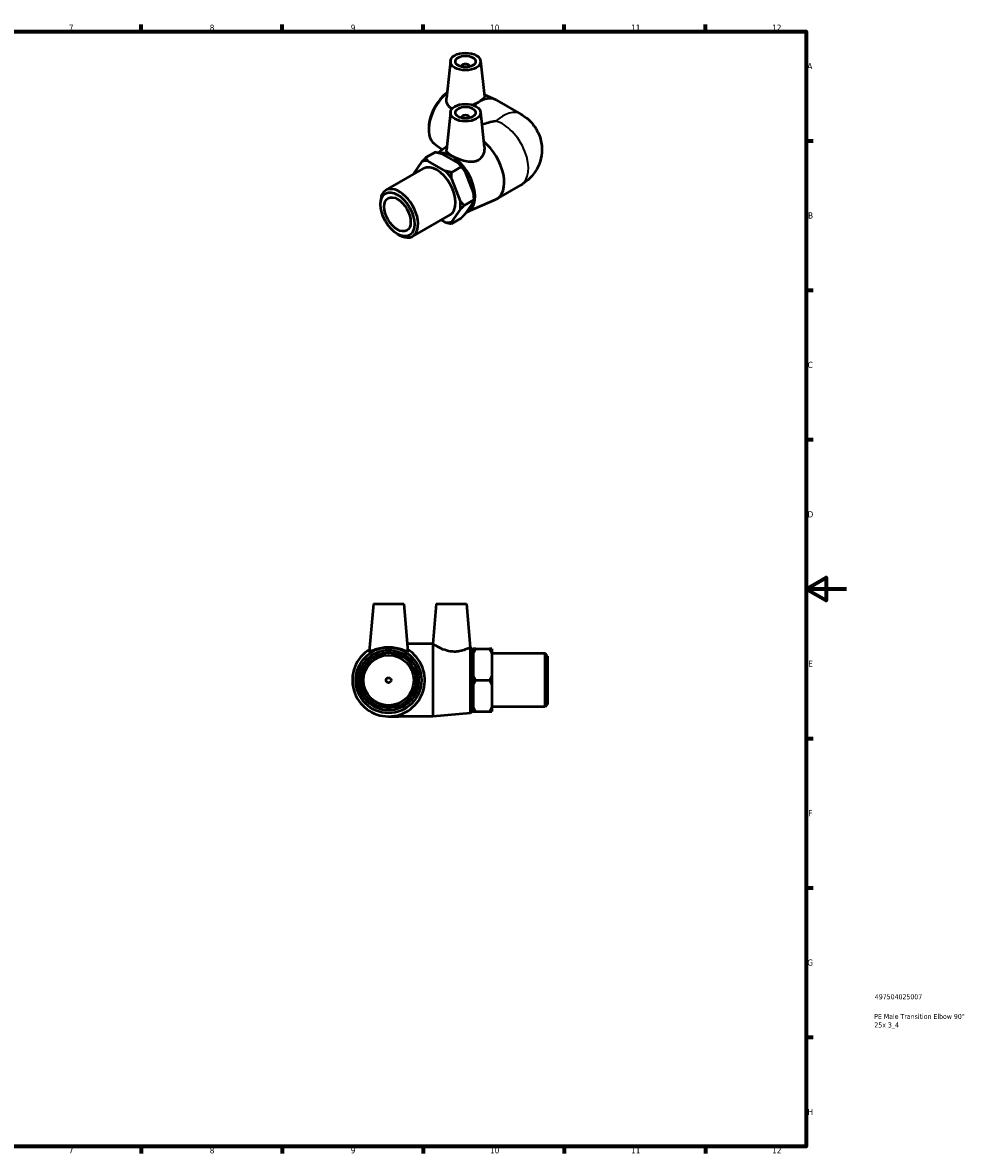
# Model space of a CAD drawing. Header units: millimetres. Extents: x -37 to 901, y -28 to 594.
# Tile 3 of 3: x 432 to 901, y 17 to 578. Entities that reach past the tile are written whole.
import ezdxf

# ---------------------------------------------------------------- set-up
doc = ezdxf.new("R2010")
doc.units = ezdxf.units.MM
for name, color, linetype, lineweight in [('Border (ANSI)', 7, 'Continuous', 70), ('Title (ISO)', 7, 'Continuous', 50), ('Visible (ANSI)', 7, 'Continuous', 50), ('Visible Narrow (ANSI)', 7, 'Continuous', 35)]:
    doc.layers.add(name, color=color, linetype=linetype, lineweight=lineweight)
doc.styles.add('Note Text (ANSI)', font='tahoma.ttf')
doc.styles.add('Note Text (ISO)', font='tahoma.ttf')

# ---------------------------------------------------------------- blocks, each defined once
blk = doc.blocks.new('Borders Default Border')
at = {"layer": 'Border (ANSI)'}
for p, q in [((490.58, 574), (490.58, 577.45)), ((560.67, 574), (560.67, 577.45)), ((630.75, 574), (630.75, 577.45)), ((700.83, 574), (700.83, 577.45)), ((770.92, 574), (770.92, 577.45)), ((821, 519.75), (824.45, 519.75)), ((821, 445.5), (824.45, 445.5)), ((821, 371.25), (824.45, 371.25)), ((821, 222.75), (824.45, 222.75)), ((821, 148.5), (824.45, 148.5)), ((821, 74.25), (824.45, 74.25)), ((490.58, 20), (490.58, 16.55)), ((560.67, 20), (560.67, 16.55)), ((630.75, 20), (630.75, 16.55)), ((700.83, 20), (700.83, 16.55)), ((770.92, 20), (770.92, 16.55))]:
    blk.add_line(p, q, dxfattribs=at)
at = {"layer": 'Border (ANSI)', "flags": 128}
for points in [[(20, 20), (20, 574), (821, 574), (821, 20), (20, 20)], [(841, 297), (821, 297), (831, 302.77), (831, 291.23), (821, 297)]]:
    blk.add_lwpolyline(points, dxfattribs=at)
at = {"layer": 'Border (ANSI)', "color": 230, "true_color": 0xff0080, "attachment_point": 7, "style": 'Note Text (ANSI)'}
for s, insert, char_height in [('7', (454.6, 574.4), 3.05), ('8', (524.63, 574.33), 3.05), ('9', (594.7, 574.34), 3.05), ('10', (663.96, 574.34), 3.048), ('11', (734.04, 574.4), 3.048), ('12', (804.13, 574.4), 3.048), ('A', (821.63, 555.35), 3.05), ('B', (821.99, 481.1), 3.05), ('C', (821.8, 406.8), 3.05), ('D', (821.81, 332.6), 3.05), ('E', (822.05, 258.35), 3.05), ('F', (822.14, 184.1), 3.05), ('G', (821.66, 109.79), 3.05), ('H', (821.81, 35.6), 3.05), ('7', (454.6, 16.55), 3.05), ('8', (524.63, 16.48), 3.05), ('9', (594.7, 16.49), 3.05), ('10', (663.96, 16.49), 3.048), ('11', (734.04, 16.55), 3.048), ('12', (804.13, 16.55), 3.048)]:
    blk.add_mtext(s, dxfattribs=dict(at, insert=insert, char_height=char_height))
blk = doc.blocks.new('Title Blocks ISO')
at = {"layer": 'Title (ISO)', "color": 232, "true_color": 0xca0064, "style": 'Note Text (ISO)'}
for tag, p in [('PART_NUMBER_001', (34.16, 73.13)), ('DESCRIPTION_001', (33.84, 63.34)), ('DESCRIPTION_002', (33.91, 59.12))]:
    blk.add_attdef(tag, p, '', height=2.5, dxfattribs=at)

msp = doc.modelspace()

# ---------------------------------------------------------------- linework, layer by layer
at = {"layer": 'Visible (ANSI)'}
for p, q in [((644.236, 559.385), (642.253, 540.891)), ((649.722, 556.667), (649.722, 556.48)), ((653.722, 556.667), (653.722, 556.48)), ((659.208, 559.385), (661.105, 541.69)), ((661.001, 542.661), (666.617, 540.204)), ((667.21, 539.905), (679.231, 532.982)), ((644.236, 533.976), (642.228, 515.242)), ((659.208, 533.976), (661.069, 516.62)), ((649.722, 531.258), (649.722, 531.071)), ((653.722, 531.258), (653.722, 531.071)), ((633.566, 527.607), (633.488, 526.659)), ((636.321, 518.136), (640.125, 515.348)), ((638.065, 513.838), (642.419, 517.03)), ((636.767, 514.105), (631.994, 511.357)), ((639.681, 513.445), (648.348, 508.454)), ((612.209, 495.145), (630.876, 505.895)), ((630.095, 509.399), (625.761, 503.216)), ((641.808, 504.687), (633.14, 509.678)), ((644.722, 504.027), (649.495, 506.776)), ((649.187, 489.726), (644.853, 500.901)), ((651.394, 504.667), (655.727, 493.493)), ((667.21, 490.791), (679.231, 497.714)), ((609.458, 488.054), (609.458, 489.072)), ((651.086, 487.618), (655.859, 490.367)), ((655.727, 489.427), (651.394, 483.244)), ((652.568, 484.346), (666.617, 490.492)), ((655.859, 491.385), (655.859, 490.367)), ((644.853, 479.478), (649.187, 485.661)), ((625.404, 472.232), (644.071, 482.982)), ((639.655, 480.438), (641.808, 479.199)), ((649.495, 481.287), (644.722, 478.538)), ((617.89, 473.412), (618.77, 472.901)), ((605.992, 289.677), (603.915, 265.93)), ((605.992, 289.677), (620.992, 289.677)), ((620.992, 289.677), (623.07, 265.93)), ((637.192, 289.677), (635.443, 269.682)), ((637.192, 289.677), (652.192, 289.677)), ((652.192, 289.677), (654.089, 268.004)), ((635.45, 269.677), (622.742, 269.677)), ((635.492, 269.651), (635.492, 233.677)), ((654.247, 267.989), (654.089, 268.004)), ((654.247, 235.365), (654.247, 267.989)), ((655.492, 266.627), (654.247, 267.989)), ((655.492, 266.627), (655.492, 236.727)), ((655.592, 264.177), (655.492, 264.177)), ((655.592, 264.779), (655.592, 267.266)), ((655.592, 254.164), (655.592, 264.779)), ((656.842, 267.266), (663.592, 267.266)), ((664.842, 267.266), (664.842, 264.779)), ((691.242, 264.898), (664.842, 264.898)), ((664.842, 264.779), (664.842, 254.164)), ((691.242, 238.457), (691.242, 264.898)), ((692.492, 263.648), (691.242, 264.898)), ((692.492, 263.648), (692.492, 239.707)), ((655.592, 249.191), (655.592, 254.164)), ((664.842, 254.164), (664.842, 249.191)), ((655.592, 238.575), (655.592, 249.191)), ((656.842, 251.677), (663.592, 251.677)), ((664.842, 249.191), (664.842, 238.575)), ((655.492, 236.727), (654.247, 235.365)), ((655.592, 239.177), (655.492, 239.177)), ((655.592, 236.089), (655.592, 238.575)), ((656.842, 236.089), (663.592, 236.089)), ((664.842, 238.575), (664.842, 236.089)), ((691.242, 238.457), (664.842, 238.457)), ((692.492, 239.707), (691.242, 238.457)), ((613.492, 233.677), (618.492, 233.677)), ((635.492, 233.677), (618.492, 233.677)), ((654.247, 235.365), (635.492, 233.677))]:
    msp.add_line(p, q, dxfattribs=at)
for radius in [16.312, 14.95, 13.75, 12.5, 1.25]:
    msp.add_circle((613.492, 251.677), radius, dxfattribs=at)
msp.add_arc((613.492, 251.677), 18, 121.80379, 58.19621, dxfattribs=at)
for centre, major_axis, ratio in [((651.722, 559.119), (-7.5, 0), 0.5758617), ((651.722, 559.119), (-5, 0), 0.5758617), ((651.722, 533.71), (-7.5, 0), 0.5758617), ((651.722, 533.71), (-5, 0), 0.5758617), ((617.922, 483.18), (-5.974, 10.373), 0.5780931), ((617.922, 483.18), (-4.618, 8.02), 0.5780931)]:
    msp.add_ellipse(centre, major_axis=major_axis, ratio=ratio, dxfattribs=at)
for centre, major_axis, ratio, start_param, end_param in [((651.722, 556.667), (-2, 0), 0.5758617, 2.9729035, 6.4518745), ((644.966, 531.943), (-8.14, -14.136), 0.5780931, 4.1367274, 6.2193795), ((644.085, 532.45), (-7.461, -12.955), 0.5780931, 4.0707914, 5.3963137), ((658.227, 524.306), (8.983, 15.599), 0.5780931, 0, 0.7289598), ((658.227, 524.306), (-8.983, -15.599), 0.5780931, 3.9795618, 4.1182564), ((651.722, 531.258), (2, 0), 0.5758617, 6.1144961, 9.5934671), ((673.784, 515.348), (25.456, 0), 0.5780931, 1.8522764, 2.1484532), ((658.227, 506.39), (8.983, -15.599), 0.5780931, 6.2193795, 8.4396208), ((644.966, 498.753), (8.14, -14.136), 0.5780931, 6.1579531, 9.1799467), ((637.474, 494.439), (-8.359, 14.515), 0.5780931, 5.8743206, 6.1723187), ((637.474, 494.439), (-6.597, 11.457), 0.5780931, 3.1415927, 6.2831853), ((644.015, 498.205), (-8.359, 14.515), 0.5780931, 4.827123, 5.1251211), ((637.474, 494.439), (-8.359, 14.515), 0.5780931, 0.6383328, 0.661155), ((637.474, 494.439), (8.359, -14.515), 0.5780931, 1.6855304, 1.9835285), ((618.806, 483.689), (6.597, -11.457), 0.5780931, 5.4958534, 10.2121098), ((637.474, 494.439), (8.359, -14.515), 0.5780931, 0.6383328, 0.9363309), ((644.015, 498.205), (-8.359, 14.515), 0.5780931, 3.9289245, 4.0779236), ((637.474, 494.439), (8.359, -14.515), 0.5780931, 5.8743206, 6.1723187)]:
    msp.add_ellipse(centre, major_axis=major_axis, ratio=ratio, start_param=start_param, end_param=end_param, dxfattribs=at)
for points, knots in [([(644.573, 535.989), (644.184, 536.201), (643.826, 536.474), (643.208, 537.125), (642.948, 537.504), (642.345, 538.738), (642.182, 539.693), (642.234, 540.68), (642.242, 540.785), (642.254, 540.891)], [5.86221272, 5.86221272, 5.86221272, 5.86221272, 6.03679897, 6.03679897, 6.21138522, 6.21138522, 6.56055772, 6.56055772, 6.60196605, 6.60196605, 6.60196605, 6.60196605]), ([(661.105, 541.69), (661.108, 541.661), (661.11, 541.632), (661.105, 541.277), (660.871, 540.897), (660.019, 540.131), (659.518, 539.772), (658.921, 539.4)], [9.41305017, 9.41305017, 9.41305017, 9.41305017, 9.44618154, 9.44618154, 9.82086884, 9.82086884, 10.09843451, 10.09843451, 10.09843451, 10.09843451]), ([(657.534, 538.601), (657.79, 538.739), (658.033, 538.874), (658.491, 539.138), (658.712, 539.269), (658.921, 539.4)], [1.4317477, 1.4317477, 1.4317477, 1.4317477, 1.52886932, 1.52886932, 1.62599094, 1.62599094, 1.62599094, 1.62599094]), ([(679.231, 532.982), (681.014, 531.956), (682.878, 530.584), (686.131, 526.907), (687.545, 524.756), (689.24, 520.133), (689.686, 517.863), (689.735, 513.457), (689.404, 511.345), (688.165, 507.404), (687.236, 505.608), (684.959, 502.292), (683.574, 500.885), (681.206, 498.946), (680.209, 498.277), (679.231, 497.714)], [4.712389, 4.712389, 4.712389, 4.712389, 5.0265482, 5.0265482, 5.2897261, 5.2897261, 5.4913127, 5.4913127, 5.6769206, 5.6769206, 5.874411, 5.874411, 6.1108178, 6.1108178, 6.2831853, 6.2831853, 6.2831853, 6.2831853]), ([(658.102, 510.137), (657.672, 509.877), (657.191, 509.667), (656.156, 509.366), (655.602, 509.277), (653.887, 509.175), (652.669, 509.335), (650.405, 509.857), (649.194, 510.258), (646.945, 511.175), (645.908, 511.687), (644.248, 512.643), (643.526, 513.144), (642.541, 514.09), (642.275, 514.539), (642.218, 515.051), (642.218, 515.146), (642.229, 515.242)], [5.8622127, 5.8622127, 5.8622127, 5.8622127, 6.036799, 6.036799, 6.2113852, 6.2113852, 6.5605577, 6.5605577, 6.9125037, 6.9125037, 7.2644498, 7.2644498, 7.6163958, 7.6163958, 7.9683418, 7.9683418, 8.0462773, 8.0462773, 8.0462773, 8.0462773]), ([(661.068, 516.619), (661.094, 516.374), (661.108, 516.129), (661.113, 514.821), (660.872, 513.659), (659.848, 511.602), (659.063, 510.716), (658.102, 510.137)], [4.994383, 4.994383, 4.994383, 4.994383, 5.082718, 5.082718, 5.47246536, 5.47246536, 5.86221272, 5.86221272, 5.86221272, 5.86221272]), ([(623.059, 265.879), (623.03, 265.835), (622.943, 265.83), (622.648, 265.898), (622.44, 265.971), (621.654, 266.272), (620.908, 266.583), (619.241, 267.155), (618.197, 267.459), (615.91, 267.886), (614.665, 268.004), (612.319, 268.004), (611.075, 267.886), (608.788, 267.459), (607.744, 267.155), (606.077, 266.583), (605.33, 266.272), (604.545, 265.971), (604.337, 265.898), (604.042, 265.83), (603.955, 265.835), (603.917, 265.892), (603.913, 265.91), (603.915, 265.931)], [5.8622127, 5.8622127, 5.8622127, 5.8622127, 6.036799, 6.036799, 6.2113852, 6.2113852, 6.5605577, 6.5605577, 6.9125037, 6.9125037, 7.2644498, 7.2644498, 7.6163958, 7.6163958, 7.9683418, 7.9683418, 8.3175143, 8.3175143, 8.4921006, 8.4921006, 8.6666868, 8.6666868, 8.7210621, 8.7210621, 8.7210621, 8.7210621]), ([(654.089, 268.004), (654.089, 268.004), (653.865, 267.886), (652.973, 267.459), (652.304, 267.155), (650.769, 266.583), (649.792, 266.272), (648.153, 265.971), (647.578, 265.898), (646.409, 265.83), (645.816, 265.835), (643.942, 265.975), (642.607, 266.281), (640.19, 267.11), (639.103, 267.62), (637.416, 268.492), (636.684, 268.921), (635.825, 269.44), (635.587, 269.591), (635.492, 269.651)], [7.2644498, 7.2644498, 7.2644498, 7.2644498, 7.6163958, 7.6163958, 7.9683418, 7.9683418, 8.3175143, 8.3175143, 8.4921006, 8.4921006, 8.6666868, 8.6666868, 9.0564342, 9.0564342, 9.4461815, 9.4461815, 9.8208688, 9.8208688, 10.0984345, 10.0984345, 10.0984345, 10.0984345])]:
    msp.add_open_spline(points, degree=3, knots=knots, dxfattribs=at)
for points in [[(645.104, 535.743), (644.919, 535.815), (644.742, 535.897), (644.573, 535.989)], [(657.534, 538.601), (656.863, 538.241), (656.104, 537.865), (655.304, 537.505)], [(623.069, 265.931), (623.072, 265.91), (623.068, 265.892), (623.059, 265.879)], [(635.443, 269.682), (635.443, 269.682), (635.459, 269.672), (635.492, 269.651)]]:
    msp.add_open_spline(points, degree=3, dxfattribs=at)
for points, weights in [([(631.994, 511.357), (630.942, 510.304), (630.095, 509.399)], [1, 1.00343091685, 1]), ([(633.14, 509.678), (632.52, 510.448), (631.994, 511.357)], [1, 1.00343091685, 1]), ([(636.767, 514.105), (638.344, 513.802), (639.681, 513.445)], [1, 1.00343091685, 1]), ([(648.348, 508.454), (648.969, 507.684), (649.495, 506.776)], [1, 1.00343091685, 1]), ([(649.495, 506.776), (650.546, 505.723), (651.394, 504.667)], [1, 1.00343091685, 1]), ([(625.761, 503.216), (625.719, 503.06), (625.691, 502.909)], [1, 1.00108589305, 1.00148441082]), ([(644.722, 504.027), (643.144, 504.33), (641.808, 504.687)], [1, 1.00343091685, 1]), ([(644.853, 500.901), (644.722, 502.368), (644.722, 504.027)], [1, 1.00343091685, 1]), ([(651.086, 487.618), (650.034, 488.671), (649.187, 489.726)], [1, 1.00343091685, 1]), ([(655.727, 493.493), (655.859, 492.025), (655.859, 490.367)], [1, 1.00343091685, 1]), ([(655.859, 490.367), (655.859, 489.919), (655.727, 489.427)], [1, 1.00343091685, 1]), ([(649.187, 485.661), (650.034, 486.565), (651.086, 487.618)], [1, 1.00343091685, 1]), ([(651.394, 483.244), (650.546, 482.34), (649.495, 481.287)], [1, 1.00343091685, 1]), ([(641.808, 479.199), (643.144, 478.841), (644.722, 478.538)], [1, 1.00343091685, 1]), ([(644.722, 478.538), (644.722, 478.986), (644.853, 479.478)], [1, 1.00343091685, 1]), ([(655.592, 264.779), (656.099, 265.978), (656.842, 267.266)], [1, 1.00343091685, 1]), ([(656.842, 267.266), (656.099, 267.266), (655.592, 267.266)], [1, 1.00343091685, 1]), ([(663.592, 267.266), (664.336, 265.978), (664.842, 264.779)], [1, 1.00343091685, 1]), ([(664.842, 267.266), (664.336, 267.266), (663.592, 267.266)], [1, 1.00343091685, 1]), ([(656.842, 251.677), (656.099, 252.965), (655.592, 254.164)], [1, 1.00343091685, 1]), ([(664.842, 254.164), (664.336, 252.965), (663.592, 251.677)], [1, 1.00343091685, 1]), ([(655.592, 249.191), (656.099, 250.389), (656.842, 251.677)], [1, 1.00343091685, 1]), ([(663.592, 251.677), (664.336, 250.389), (664.842, 249.191)], [1, 1.00343091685, 1]), ([(656.842, 236.089), (656.099, 237.377), (655.592, 238.575)], [1, 1.00343091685, 1]), ([(655.592, 236.089), (656.099, 236.089), (656.842, 236.089)], [1, 1.00343091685, 1]), ([(664.842, 238.575), (664.336, 237.377), (663.592, 236.089)], [1, 1.00343091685, 1]), ([(663.592, 236.089), (664.336, 236.089), (664.842, 236.089)], [1, 1.00343091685, 1])]:
    msp.add_rational_spline(points, weights, degree=2, dxfattribs=at)
at = {"layer": 'Visible Narrow (ANSI)'}
msp.add_line((618.492, 234.317), (618.492, 233.679), dxfattribs=at)
for centre, major_axis, end_param in [((670.248, 517.384), (8.983, 15.599), 1.0649445), ((670.248, 513.312), (8.983, -15.599), 2.6396083)]:
    msp.add_ellipse(centre, major_axis=major_axis, ratio=0.5780931, start_param=0, end_param=end_param, dxfattribs=at)

# ---------------------------------------------------------------- block references
msp.add_blockref('Borders Default Border', (0, 0))
msp.add_blockref('Title Blocks ISO', (821, 20)).add_auto_attribs({'PART_NUMBER_001': '497504025007', 'DESCRIPTION_001': 'PE Male Transition Elbow 90°', 'DESCRIPTION_002': '25x 3_4'})

doc.saveas('drawing.dxf')
